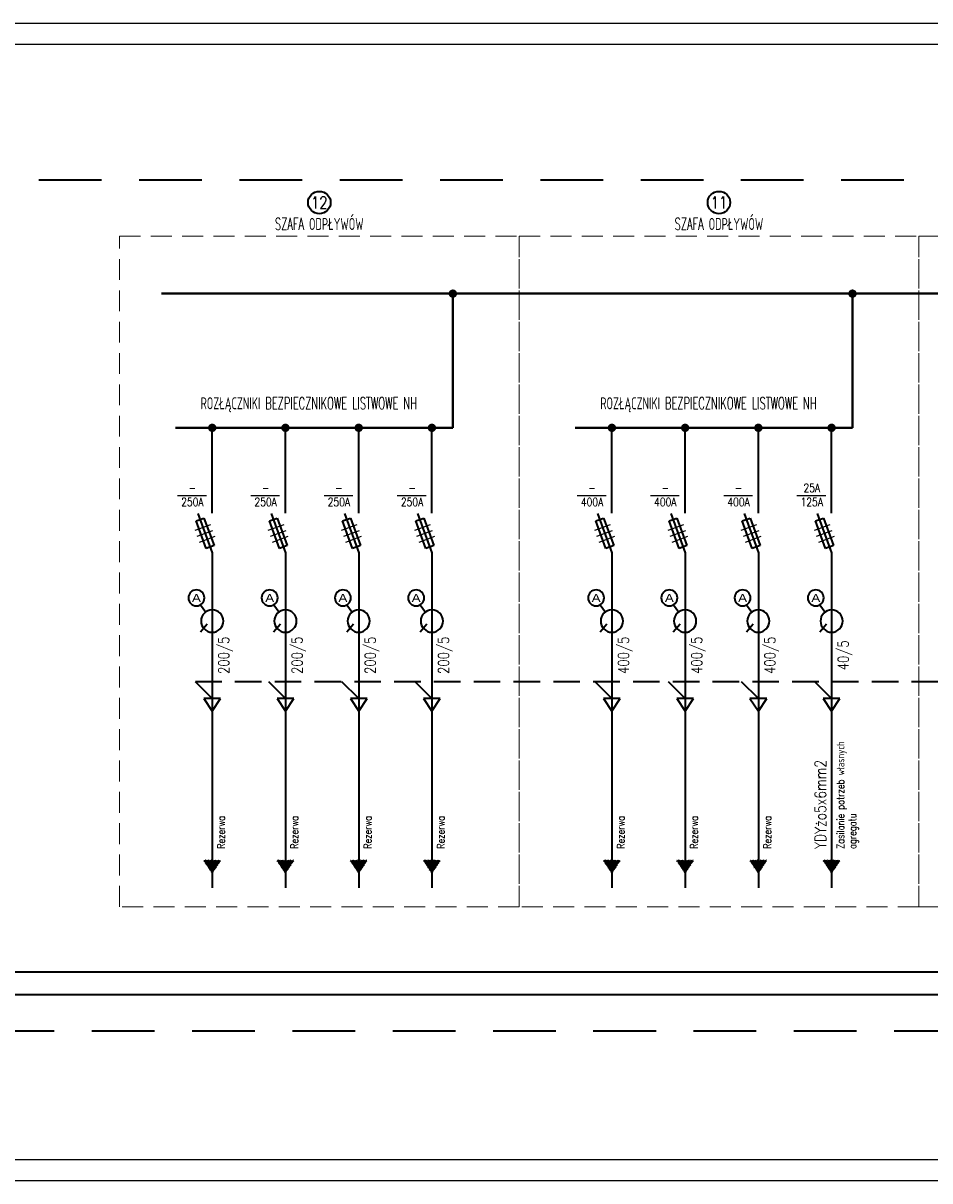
# Model space of a CAD drawing. Header units: millimetres. Extents: x -3526 to -1991, y 3916 to 4843.
# Tile 3 of 10: x -3163 to -2946, y 4245 to 4522. Entities that reach past the tile are written whole.
import ezdxf
from ezdxf.enums import TextEntityAlignment as Align

# ---------------------------------------------------------------- set-up
doc = ezdxf.new("R2010")
doc.units = ezdxf.units.MM
for name, pattern in [('DASHED', [0.75, 0.5, -0.25]), ('DASHED2', [9.525, 6.35, -3.175]), ('New Line201', [0.8, 0.5, -0.3])]:
    doc.linetypes.add(name, pattern=pattern)
for name, color, linetype, lineweight in [('_E_x_tabelka', 7, 'Continuous', 25), ('_ELTECH_ELE1', 1, 'Continuous', 35), ('_ELTECH_ELE2', 6, 'Continuous', 25), ('_ELTECH_ELE3', 40, 'Continuous', 40), ('_ELTECH_ELE4', 4, 'Continuous', 20)]:
    doc.layers.add(name, color=color, linetype=linetype, lineweight=lineweight)
doc.layers.add('ELE2', color=6, linetype='Continuous')
doc.styles.add('Arial', font='Arial', dxfattribs={"height": 1})
doc.styles.add('SIMPLEX', font='simplex.shx', dxfattribs={"width": 0.8, "height": 2})

# ---------------------------------------------------------------- blocks, each defined once
blk = doc.blocks.new('EL-ROZB')
at = {"layer": '_ELTECH_ELE1'}
for p, q in [((0, -2.5), (0, 0)), ((-3.42, -2.6), (0, -12)), ((-3.85, -4.35), (-1.97, -3.67)), ((-1.45, -10.93), (-3.85, -4.35)), ((-1.97, -3.67), (0.43, -10.25)), ((0.43, -10.25), (-1.45, -10.93)), ((0, -12), (0, -15))]:
    blk.add_line(p, q, dxfattribs=at)
at = {"layer": 'ELE2'}
for p, q in [((-4.1, -6.58), (-0.34, -5.21)), ((-3.59, -7.99), (0.17, -6.62)), ((-3.08, -9.4), (0.68, -8.03))]:
    blk.add_line(p, q, dxfattribs=at)

msp = doc.modelspace()

# ---------------------------------------------------------------- hatches: boundary and pattern name
at = {"layer": '_ELTECH_ELE1'}
h = msp.add_hatch(dxfattribs=at)
h.set_pattern_fill('ANSI38', color=256, angle=360, style=0)
h.set_pattern_definition([(45, (-3189.13411, 4099.52338), (-0.08838835, 0.08838835), []), (135, (-3189.13411, 4099.52338), (-0.26516504, 0.08838835), [0.3125, -0.1875])])
h.paths.add_polyline_path([(-3116.13, 4322.05), (-3120.13, 4322.05), (-3118.13, 4319.05)])
h = msp.add_hatch(dxfattribs=at)
h.set_pattern_fill('ANSI38', color=256, angle=360, style=0)
h.set_pattern_definition([(45, (-3171.60846, 4099.52338), (-0.08838835, 0.08838835), []), (135, (-3171.60846, 4099.52338), (-0.26516504, 0.08838835), [0.3125, -0.1875])])
h.paths.add_polyline_path([(-3098.61, 4322.05), (-3102.61, 4322.05), (-3100.61, 4319.05)])
h = msp.add_hatch(dxfattribs=at)
h.set_pattern_fill('ANSI38', color=256, angle=360, style=0)
h.set_pattern_definition([(45, (-3154.0828, 4099.52338), (-0.08838835, 0.08838835), []), (135, (-3154.0828, 4099.52338), (-0.26516504, 0.08838835), [0.3125, -0.1875])])
h.paths.add_polyline_path([(-3081.08, 4322.05), (-3085.08, 4322.05), (-3083.08, 4319.05)])
h = msp.add_hatch(dxfattribs=at)
h.set_pattern_fill('ANSI38', color=256, angle=360, style=0)
h.set_pattern_definition([(45, (-3136.55715, 4099.52338), (-0.08838835, 0.08838835), []), (135, (-3136.55715, 4099.52338), (-0.26516504, 0.08838835), [0.3125, -0.1875])])
h.paths.add_polyline_path([(-3063.56, 4322.05), (-3067.56, 4322.05), (-3065.56, 4319.05)])
h = msp.add_hatch(dxfattribs=at)
h.set_pattern_fill('ANSI38', color=256, angle=360, style=0)
h.set_pattern_definition([(45, (-3093.49001, 4099.52338), (-0.08838835, 0.08838835), []), (135, (-3093.49001, 4099.52338), (-0.26516504, 0.08838835), [0.3125, -0.1875])])
h.paths.add_polyline_path([(-3020.49, 4322.05), (-3024.49, 4322.05), (-3022.49, 4319.05)])
h = msp.add_hatch(dxfattribs=at)
h.set_pattern_fill('ANSI38', color=256, angle=360, style=0)
h.set_pattern_definition([(45, (-3075.96435, 4099.52338), (-0.08838835, 0.08838835), []), (135, (-3075.96435, 4099.52338), (-0.26516504, 0.08838835), [0.3125, -0.1875])])
h.paths.add_polyline_path([(-3002.96, 4322.05), (-3006.96, 4322.05), (-3004.96, 4319.05)])
h = msp.add_hatch(dxfattribs=at)
h.set_pattern_fill('ANSI38', color=256, angle=360, style=0)
h.set_pattern_definition([(45, (-3058.4387, 4099.52338), (-0.08838835, 0.08838835), []), (135, (-3058.4387, 4099.52338), (-0.26516504, 0.08838835), [0.3125, -0.1875])])
h.paths.add_polyline_path([(-2985.44, 4322.05), (-2989.44, 4322.05), (-2987.44, 4319.05)])
h = msp.add_hatch(dxfattribs=at)
h.set_pattern_fill('ANSI38', color=256, angle=360, style=0)
h.set_pattern_definition([(45, (-3040.91304, 4099.52338), (-0.08838835, 0.08838835), []), (135, (-3040.91304, 4099.52338), (-0.26516504, 0.08838835), [0.3125, -0.1875])])
h.paths.add_polyline_path([(-2967.91, 4322.05), (-2971.91, 4322.05), (-2969.91, 4319.05)])

# ---------------------------------------------------------------- linework, layer by layer
at = {"layer": '_E_x_tabelka'}
for points in [[(-3525.84, 4522.38), (-1990.91, 4522.38), (-1990.91, 4245.38), (-3525.84, 4245.38)], [(-3510.84, 4517.38), (-1995.91, 4517.38), (-1995.91, 4250.38), (-3510.84, 4250.38)]]:
    msp.add_lwpolyline(points, close=True, dxfattribs=at)
at = {"layer": '_ELTECH_ELE1'}
for p, q in [((-3118.13, 4407.64), (-3118.13, 4425.55)), ((-3100.61, 4407.64), (-3100.61, 4425.55)), ((-3083.08, 4407.64), (-3083.08, 4425.55)), ((-3065.56, 4407.64), (-3065.56, 4425.55)), ((-3022.49, 4407.64), (-3022.49, 4425.55)), ((-3004.96, 4407.64), (-3004.96, 4425.55)), ((-2987.44, 4407.64), (-2987.44, 4425.55)), ((-2969.91, 4407.64), (-2969.91, 4425.55)), ((-3118.13, 4392.64), (-3118.13, 4315.51)), ((-3100.61, 4392.64), (-3100.61, 4315.51)), ((-3083.08, 4392.64), (-3083.08, 4315.51)), ((-3065.56, 4392.64), (-3065.56, 4315.51)), ((-3022.49, 4392.64), (-3022.49, 4315.51)), ((-3004.96, 4392.64), (-3004.96, 4315.51)), ((-2987.44, 4392.64), (-2987.44, 4315.51)), ((-2969.91, 4392.64), (-2969.91, 4315.51)), ((-3183.69, 4295.43), (-2740.53, 4295.43)), ((-2553.24, 4289.87), (-3183.69, 4289.87))]:
    msp.add_line(p, q, dxfattribs=at)
at = {"layer": '_ELTECH_ELE1', "linetype": 'DASHED2'}
msp.add_line((-2734.86, 4364.8), (-3122.13, 4364.8), dxfattribs=at)
at = {"layer": '_ELTECH_ELE1', "linetype": 'DASHED2', "ltscale": 10}
for p, q in [((-3118.13, 4360.8), (-3122.13, 4364.8)), ((-3100.61, 4360.8), (-3104.61, 4364.8)), ((-3083.08, 4360.8), (-3087.08, 4364.8)), ((-3065.56, 4360.8), (-3069.56, 4364.8)), ((-3022.49, 4360.8), (-3026.49, 4364.8)), ((-3004.96, 4360.8), (-3008.96, 4364.8)), ((-2987.44, 4360.8), (-2991.44, 4364.8)), ((-2969.91, 4360.8), (-2973.91, 4364.8))]:
    msp.add_line(p, q, dxfattribs=at)
at = {"layer": '_ELTECH_ELE1', "const_width": 1}
for points in [[(-3061.05, 4457.66, 1), (-3060.05, 4457.66, 1)], [(-2965.41, 4457.66, 1), (-2964.41, 4457.66, 1)], [(-3118.63, 4425.56, 1), (-3117.63, 4425.56, 1)], [(-3101.11, 4425.56, 1), (-3100.11, 4425.56, 1)], [(-3083.58, 4425.56, 1), (-3082.58, 4425.56, 1)], [(-3066.06, 4425.56, 1), (-3065.06, 4425.56, 1)], [(-3022.99, 4425.56, 1), (-3021.99, 4425.56, 1)], [(-3005.46, 4425.56, 1), (-3004.46, 4425.56, 1)], [(-2987.94, 4425.56, 1), (-2986.94, 4425.56, 1)], [(-2970.41, 4425.56, 1), (-2969.41, 4425.56, 1)]]:
    msp.add_lwpolyline(points, format="xyb", close=True, dxfattribs=at)
at = {"layer": '_ELTECH_ELE1', "linetype": 'DASHED2', "ltscale": 10}
for points in [[(-3118.13, 4357.8), (-3116.13, 4360.8), (-3120.13, 4360.8)], [(-3100.61, 4357.8), (-3098.61, 4360.8), (-3102.61, 4360.8)], [(-3083.08, 4357.8), (-3081.08, 4360.8), (-3085.08, 4360.8)], [(-3065.56, 4357.8), (-3063.56, 4360.8), (-3067.56, 4360.8)], [(-3022.49, 4357.8), (-3020.49, 4360.8), (-3024.49, 4360.8)], [(-3004.96, 4357.8), (-3002.96, 4360.8), (-3006.96, 4360.8)], [(-2987.44, 4357.8), (-2985.44, 4360.8), (-2989.44, 4360.8)], [(-2969.91, 4357.8), (-2967.91, 4360.8), (-2971.91, 4360.8)]]:
    msp.add_lwpolyline(points, close=True, dxfattribs=at)
at = {"layer": '_ELTECH_ELE1'}
for centre in [(-3092.5, 4479.45), (-2996.86, 4479.45)]:
    msp.add_circle(centre, 2.69, dxfattribs=at)
for centre, major_axis in [((-3121.91, 4384.86), (0, 1.92)), ((-3104.38, 4384.86), (0, 1.92)), ((-3086.86, 4384.86), (0, 1.92)), ((-3069.33, 4384.86), (0, 1.92)), ((-3026.26, 4384.86), (0, 1.92)), ((-3008.74, 4384.86), (0, 1.92)), ((-2991.21, 4384.86), (0, 1.92)), ((-2973.69, 4384.86), (0, 1.92)), ((-3118.13, 4379.32), (0, 2.67)), ((-3100.61, 4379.32), (0, 2.67)), ((-3083.08, 4379.32), (0, 2.67)), ((-3065.56, 4379.32), (0, 2.67)), ((-3022.49, 4379.32), (0, 2.67)), ((-3004.96, 4379.32), (0, 2.67)), ((-2987.44, 4379.32), (0, 2.67)), ((-2969.91, 4379.32), (0, 2.67))]:
    msp.add_ellipse(centre, major_axis=major_axis, ratio=1, start_param=0, end_param=6.28318, dxfattribs=at)
for points in [[(-3120.93, 4383.2), (-3120.93, 4383.2), (-3119.67, 4381.49), (-3119.67, 4381.49)], [(-3103.41, 4383.2), (-3103.41, 4383.2), (-3102.15, 4381.49), (-3102.15, 4381.49)], [(-3085.88, 4383.2), (-3085.88, 4383.2), (-3084.62, 4381.49), (-3084.62, 4381.49)], [(-3068.36, 4383.2), (-3068.36, 4383.2), (-3067.1, 4381.49), (-3067.1, 4381.49)], [(-3025.29, 4383.2), (-3025.29, 4383.2), (-3024.03, 4381.49), (-3024.03, 4381.49)], [(-3007.76, 4383.2), (-3007.76, 4383.2), (-3006.5, 4381.49), (-3006.5, 4381.49)], [(-2990.24, 4383.2), (-2990.24, 4383.2), (-2988.98, 4381.49), (-2988.98, 4381.49)], [(-2972.71, 4383.2), (-2972.71, 4383.2), (-2971.45, 4381.49), (-2971.45, 4381.49)], [(-3119.35, 4378.6), (-3119.35, 4378.6), (-3120.97, 4376.63), (-3120.97, 4376.63)], [(-3101.82, 4378.6), (-3101.82, 4378.6), (-3103.44, 4376.63), (-3103.44, 4376.63)], [(-3084.29, 4378.6), (-3084.29, 4378.6), (-3085.92, 4376.63), (-3085.92, 4376.63)], [(-3066.77, 4378.6), (-3066.77, 4378.6), (-3068.39, 4376.63), (-3068.39, 4376.63)], [(-3023.7, 4378.6), (-3023.7, 4378.6), (-3025.32, 4376.63), (-3025.32, 4376.63)], [(-3006.18, 4378.6), (-3006.18, 4378.6), (-3007.8, 4376.63), (-3007.8, 4376.63)], [(-2988.65, 4378.6), (-2988.65, 4378.6), (-2990.27, 4376.63), (-2990.27, 4376.63)], [(-2971.12, 4378.6), (-2971.12, 4378.6), (-2972.75, 4376.63), (-2972.75, 4376.63)]]:
    msp.add_open_spline(points, degree=3, dxfattribs=at)
at = {"layer": '_ELTECH_ELE2'}
for p, q in [((-3126.42, 4409.34), (-3119.53, 4409.34)), ((-3108.9, 4409.34), (-3102.01, 4409.34)), ((-3091.37, 4409.34), (-3084.48, 4409.34)), ((-3073.85, 4409.34), (-3066.96, 4409.34)), ((-3030.78, 4409.34), (-3023.89, 4409.34)), ((-3013.25, 4409.34), (-3006.36, 4409.34)), ((-2995.73, 4409.34), (-2988.84, 4409.34)), ((-2978.2, 4409.34), (-2971.31, 4409.34))]:
    msp.add_line(p, q, dxfattribs=at)
at = {"layer": '_ELTECH_ELE3'}
for p, q in [((-2662.29, 4457.66), (-3130.26, 4457.66)), ((-3060.55, 4457.66), (-3060.55, 4425.55)), ((-2964.91, 4457.66), (-2964.91, 4425.55)), ((-3126.93, 4425.56), (-3060.55, 4425.55)), ((-3031.28, 4425.56), (-2964.91, 4425.55))]:
    msp.add_line(p, q, dxfattribs=at)
at = {"layer": '_ELTECH_ELE3', "linetype": 'New Line201', "lineweight": 35, "ltscale": 30}
msp.add_lwpolyline([(-3495.6, 4484.89), (-2171.93, 4484.89), (-2171.93, 4281.17), (-3495.6, 4281.17)], close=True, dxfattribs=at)
at = {"layer": '_ELTECH_ELE4', "linetype": 'DASHED', "ltscale": 10}
for points in [[(-3140.33, 4471.42), (-3044.68, 4471.42), (-3044.68, 4310.95), (-3140.33, 4310.95)], [(-3044.68, 4471.42), (-2949.04, 4471.42), (-2949.04, 4310.95), (-3044.68, 4310.95)], [(-2949.04, 4471.41), (-2899.46, 4471.41), (-2899.46, 4310.95), (-2949.04, 4310.95)]]:
    msp.add_lwpolyline(points, close=True, dxfattribs=at)

# ---------------------------------------------------------------- block references
at = {"layer": '_ELTECH_ELE1'}
for p in [(-3118.13, 4407.64), (-3100.61, 4407.64), (-3083.08, 4407.64), (-3065.56, 4407.64), (-3022.49, 4407.64), (-3004.96, 4407.64), (-2987.44, 4407.64), (-2969.91, 4407.64)]:
    msp.add_blockref('EL-ROZB', p, dxfattribs=at)

# ---------------------------------------------------------------- texts
at = {"layer": '_ELTECH_ELE1', "style": 'SIMPLEX'}
for s, height, width, p in [('12', 2.875, 0.8, (-3092.5, 4479.45)), ('11', 2.875, 0.8, (-2996.86, 4479.45)), ('SZAFA ODPŁYWÓW', 2.8747, 0.6, (-3092.5, 4474.33)), ('SZAFA ODPŁYWÓW', 2.8747, 0.6, (-2996.86, 4474.33)), ('ROZŁĄCZNIKI BEZPIECZNIKOWE LISTWOWE NH', 2.8747, 0.6, (-3095.02, 4431.43)), ('ROZŁĄCZNIKI BEZPIECZNIKOWE LISTWOWE NH', 2.8747, 0.6, (-2999.37, 4431.43))]:
    msp.add_text(s, height=height, dxfattribs=dict(at, width=width)).set_placement(p, align=Align.MIDDLE_CENTER)
at = {"layer": '_ELTECH_ELE2', "style": 'SIMPLEX', "width": 0.8}
for s, p in [('-', (-3122.88, 4410.18)), ('-', (-3105.35, 4410.18)), ('-', (-3087.82, 4410.18)), ('-', (-3070.3, 4410.18)), ('-', (-3027.23, 4410.18)), ('-', (-3009.71, 4410.18)), ('-', (-2992.18, 4410.18)), ('25A', (-2974.65, 4410.18)), ('250A', (-3122.88, 4406.82)), ('250A', (-3105.35, 4406.82)), ('250A', (-3087.82, 4406.82)), ('250A', (-3070.3, 4406.82)), ('400A', (-3027.23, 4406.82)), ('400A', (-3009.71, 4406.82)), ('400A', (-2992.18, 4406.82)), ('125A', (-2974.65, 4406.82))]:
    msp.add_text(s, height=2, dxfattribs=at).set_placement(p, align=Align.CENTER)
at = {"layer": '_ELTECH_ELE2', "style": 'Arial', "oblique": 0, "width": 1.2}
for p in [(-3121.91, 4384.86), (-3104.38, 4384.86), (-3086.86, 4384.86), (-3069.33, 4384.86), (-3026.26, 4384.86), (-3008.74, 4384.86), (-2991.21, 4384.86), (-2973.69, 4384.86)]:
    msp.add_text('A', height=1.9, dxfattribs=at).set_placement(p, align=Align.MIDDLE_CENTER)
at = {"layer": '_ELTECH_ELE2', "style": 'SIMPLEX', "width": 0.8}
for s, p in [('200/5', (-3114.08, 4371.13)), ('200/5', (-3096.55, 4371.13)), ('200/5', (-3079.03, 4371.13)), ('200/5', (-3061.5, 4371.13)), ('400/5', (-3018.43, 4371.13)), ('400/5', (-3000.91, 4371.13)), ('400/5', (-2983.38, 4371.13)), ('40/5', (-2965.86, 4371.13))]:
    msp.add_text(s, height=2.56, rotation=90, dxfattribs=at).set_placement(p, align=Align.CENTER)
for s, height, p in [('Zasilanie potrzeb własnych', 1.8, (-2966.87, 4324.8)), ('YDYżo5x6mm2', 2.7, (-2971.24, 4324.8)), ('Rezerwa', 1.8, (-3115.09, 4324.81)), ('Rezerwa', 1.8, (-3097.56, 4324.81)), ('Rezerwa', 1.8, (-3080.04, 4324.81)), ('Rezerwa', 1.8, (-3062.51, 4324.81)), ('Rezerwa', 1.8, (-3019.44, 4324.81)), ('Rezerwa', 1.8, (-3001.92, 4324.81)), ('Rezerwa', 1.8, (-2984.39, 4324.81)), ('agregatu', 1.8, (-2964.03, 4324.79))]:
    msp.add_text(s, height=height, rotation=90, dxfattribs=at).set_placement(p)

doc.saveas('drawing.dxf')
